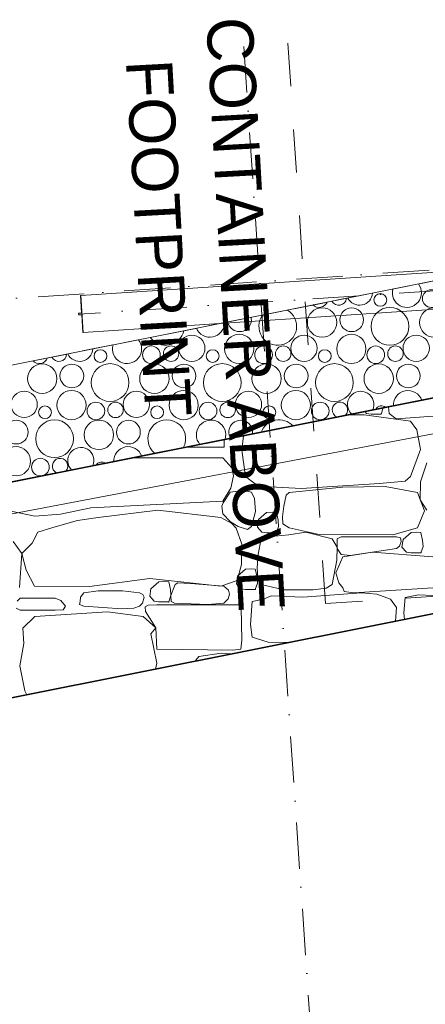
# Model space of a CAD drawing. Header units: millimetres. Extents: x -738537 to 1850049, y -250217 to 604013.
# Tile 9 of 204: x -633244 to -631929, y 78366 to 81557. Entities that reach past the tile are written whole.
import ezdxf

# ---------------------------------------------------------------- set-up
doc = ezdxf.new("R2010")
doc.units = ezdxf.units.MM
doc.header["$MEASUREMENT"] = 0
doc.set_wipeout_variables(frame=1)
for name, pattern in [('Dashed', [280, 140, -140]), ('Dot & Dashed', [280, 150, -60, 0, -70]), ('Hidden Line', [140, 100, -40]), ('Wipeout_Contour', [1000, 0, -1000])]:
    doc.linetypes.add(name, pattern=pattern)
for name, color, linetype, lineweight in [('0_Pen_No__161', 1, 'Continuous', 5), ('0_Pen_No__170', 9, 'Continuous', 0), ('A_BEAMS_Pen_No__69', 255, 'Continuous', 20), ('A_BEAMS_Pen_No__90', 255, 'Continuous', 20), ('A_SURVEY_Pen_No__161', 1, 'Continuous', 5), ('A_WALL LOAD_Pen_No__1', 214, 'Continuous', 35), ('A_WALL LOAD_Pen_No__3', 30, 'Continuous', 15), ('C-GRID _Pen_No__5', 4, 'Continuous', 5), ('C_TEXT GA_Pen_No__6', 7, 'Continuous', 5), ('MARKETING_Pen_No__1', 214, 'Continuous', 35)]:
    doc.layers.add(name, color=color, linetype=linetype, lineweight=lineweight)
doc.layers.add('A_BEAMS', color=7, linetype='Continuous')
doc.layers.add('MARKETING', color=7, linetype='Continuous')
doc.layers.add('MARKETING_Pen_No__7', color=7, linetype='Continuous', lineweight=5, true_color=0x9f07ff)
doc.layers.add('ROAD_Pen_No__7', color=7, linetype='Continuous', lineweight=5, true_color=0x9f07ff)
doc.styles.add('GENERATED_STYLE_1', font='GOTHIC.TTF')
doc.dimstyles.new('GENERATED_STYLE__7', dxfattribs={"dimtxt": 0.18, "dimasz": 273.6, "dimexe": 0.18, "dimexo": 0.0625, "dimgap": 0.09, "dimtad": 0, "dimtih": 1, "dimtoh": 1, "dimdec": 4, "dimzin": 0, "dimdsep": 46, "dimcen": 0.09, "dimadec": 0, "dimazin": 0, "dimtfac": 1, "dimtdec": 4, "dimtmove": 0, "dimatfit": 3, "dimldrblk": 'ARROWHEAD_5', "dimfxl": 1, "dimtolj": 1, "dimtzin": 0, "dimarcsym": 0})

# ---------------------------------------------------------------- blocks, each defined once
blk = doc.blocks.new('*X3')
at = {"layer": '0_Pen_No__170', "color": 9, "linetype": 'Continuous', "lineweight": 0}
for centre, radius in [((-632074.6, 80648.8), 20.7), ((-631909.5, 80652.9), 28.6), ((-632263.5, 80575.6), 47.7), ((-632167.5, 80584.4), 38.4), ((-632043.4, 80563.1), 61.2), ((-631899.8, 80575.6), 47.7), ((-632685.7, 80492.2), 42.6), ((-632532.2, 80490), 47.3), ((-632322, 80492.2), 42.6), ((-632168.5, 80490), 47.3), ((-631958.3, 80492.2), 42.6), ((-632816.9, 80470.9), 28.6), ((-632753.1, 80474.5), 25.1), ((-632453.2, 80470.9), 28.6), ((-632389.4, 80474.5), 25.1), ((-632089.5, 80470.9), 28.6), ((-632025.6, 80474.5), 25.1), ((-632982, 80466.8), 20.7), ((-632618.3, 80466.8), 20.7), ((-632254.6, 80466.8), 20.7), ((-633170.9, 80393.6), 47.7), ((-633074.9, 80402.4), 38.4), ((-632950.8, 80381.1), 61.2), ((-632807.2, 80393.6), 47.7), ((-632711.2, 80402.4), 38.4), ((-632587.1, 80381.1), 61.2), ((-632443.5, 80393.6), 47.7), ((-632347.5, 80402.4), 38.4), ((-632223.4, 80381.1), 61.2), ((-632079.8, 80393.6), 47.7), ((-631983.8, 80402.4), 38.4), ((-633229.4, 80310.2), 42.6), ((-633075.9, 80308), 47.3), ((-632865.7, 80310.2), 42.6), ((-632712.2, 80308), 47.3), ((-632502, 80310.2), 42.6), ((-632348.5, 80308), 47.3), ((-633162, 80284.8), 20.7), ((-632996.9, 80288.9), 28.6), ((-632933.1, 80292.5), 25.1), ((-632798.3, 80284.8), 20.7), ((-632633.2, 80288.9), 28.6), ((-632569.4, 80292.5), 25.1), ((-632434.6, 80284.8), 20.7), ((-632269.5, 80288.9), 28.6), ((-633254.9, 80220.4), 38.4), ((-633130.8, 80199.1), 61.2), ((-632987.2, 80211.6), 47.7), ((-632891.2, 80220.4), 38.4), ((-633255.9, 80126), 47.3), ((-633176.9, 80106.9), 28.6)]:
    blk.add_circle(centre, radius, dxfattribs=at)
for centre, radius, start, end in [((-631988.5, 80672), 47.3, 165.4093, 37.1262), ((-632209.4, 80656.5), 25.1, 208.0913, 354.4443), ((-632142, 80674.2), 42.6, 206.9205, 355.6151), ((-632273.2, 80652.9), 28.6, 225.9093, 336.6262), ((-632531.2, 80584.4), 38.4, 190.4614, 12.0742), ((-632407.1, 80563.1), 61.2, 143.0355, 59.5), ((-632627.2, 80575.6), 47.7, 202.8479, 359.6876), ((-632770.8, 80563.1), 61.2, 215.7948, 346.7407), ((-632895.9, 80490), 47.3, 163.8044, 38.7311), ((-633180.6, 80470.9), 28.6, 223.0719, 339.4636), ((-633116.8, 80474.5), 25.1, 205.2839, 357.2517), ((-633049.4, 80492.2), 42.6, 205.2709, 357.2646), ((-632138.3, 80310.2), 42.6, 334.5781, 227.9575), ((-631984.8, 80308), 47.3, 19.3981, 183.1374), ((-632205.6, 80292.5), 25.1, 313.5414, 248.9942), ((-632070.9, 80284.8), 20.7, 49.0647, 153.4708), ((-632767.1, 80199.1), 61.2, 331.2591, 231.2765), ((-632623.5, 80211.6), 47.7, 341.7292, 220.8064), ((-632527.5, 80220.4), 38.4, 350.8141, 211.7214), ((-632403.4, 80199.1), 61.2, 42.4707, 160.0649), ((-632259.8, 80211.6), 47.7, 96.5874, 105.9481), ((-632892.2, 80126), 47.3, 20.8497, 181.6859), ((-633045.7, 80128.2), 42.6, 336.5419, 225.9936), ((-633113.1, 80110.5), 25.1, 318.3018, 244.2338), ((-632978.3, 80102.8), 20.7, 53.3456, 149.1899)]:
    blk.add_arc(centre, radius, start, end, dxfattribs=at)
blk = doc.blocks.new('Fill_2', base_point=(0, 0))
at = {"color": 254, "linetype": 'Wipeout_Contour', "lineweight": 0, "ltscale": 14005644.7295551}
blk.add_wipeout([(-629509.8, 81186.9), (-636562.3, 79781.8), (-636489.6, 79417.3), (-629462, 80817.5), (-620502.8, 81356.1), (-620540.5, 82043.7), (-601136.6, 81925.1), (-601127.3, 81469.6), (-590151.9, 81021), (-590021.9, 81719.9), (-589769.8, 81683.3), (-588537.1, 88325.9), (-581323.3, 84127), (-581890.9, 80218.2), (-581481.7, 80187.1), (-580849.5, 84486.2), (-589699.4, 89557.9), (-590288.4, 81899.2), (-594388.9, 82642), (-600414.3, 82313.5), (-600427.4, 82955.9), (-621103.7, 82547.9), (-621076.1, 81700.6)], dxfattribs=at)
at = {"layer": '0_Pen_No__170', "color": 255, "linetype": 'Continuous', "lineweight": 0, "flags": 128}
blk.add_lwpolyline([(-629509.8, 81186.9), (-636562.3, 79781.8), (-636489.6, 79417.3), (-629462, 80817.5), (-620502.8, 81356.1), (-620540.5, 82043.7), (-601136.6, 81925.1), (-601127.3, 81469.6), (-590151.9, 81021), (-590021.9, 81719.9), (-589769.8, 81683.3), (-588537.1, 88325.9), (-581323.3, 84127), (-581890.9, 80218.2), (-581481.7, 80187.1), (-580849.5, 84486.2), (-589699.4, 89557.9), (-590288.4, 81899.2), (-594388.9, 82642), (-600414.3, 82313.5), (-600427.4, 82955.9), (-621103.7, 82547.9), (-621076.1, 81700.6)], close=True, dxfattribs=at)
at = {"layer": '0_Pen_No__170', "color": 9, "linetype": 'Continuous', "lineweight": 0}
blk.add_blockref('*X3', (0, 0), dxfattribs=at)
blk = doc.blocks.new('IPE Beam 20[2]', base_point=(-619855.8, 81466.6))
at = {"layer": 'A_BEAMS_Pen_No__69', "color": 255, "linetype": 'Dot & Dashed', "lineweight": 20}
blk.add_line((-619845.4, 81467.3), (-633052.7, 80602.7), dxfattribs=at)
at = {"layer": 'A_BEAMS_Pen_No__90', "color": 255, "linetype": 'Continuous', "lineweight": 20}
for p, q in [((-619859.9, 81526.5), (-633046.1, 80663.3)), ((-619852, 81406.7), (-633038.3, 80543.5)), ((-633047, 80663.2), (-633046.1, 80663.3)), ((-633043.3, 80606.4), (-633047, 80663.2)), ((-633038.3, 80543.5), (-633046.1, 80663.3)), ((-633052.9, 80605.8), (-633043.3, 80606.4)), ((-633052.5, 80599.6), (-633052.9, 80605.8)), ((-633042.9, 80600.2), (-633052.5, 80599.6)), ((-633039.2, 80543.5), (-633042.9, 80600.2)), ((-633039.2, 80543.5), (-633038.3, 80543.5))]:
    blk.add_line(p, q, dxfattribs=at)
blk = doc.blocks.new('*X280')
at = {"layer": 'MARKETING_Pen_No__7', "color": 190, "linetype": 'Continuous', "lineweight": 5, "true_color": 0x9f07ff}
for p, q in [((-632048.6, 80302.1), (-632046, 80280.5)), ((-632126.6, 80276.9), (-632179.4, 80276.1)), ((-631976.9, 80256.4), (-632126.6, 80276.9)), ((-632124.7, 80287), (-632119, 80280.7)), ((-632119, 80280.7), (-632104.1, 80278.8)), ((-632104.1, 80278.8), (-632072.4, 80278.8)), ((-632072.4, 80278.8), (-632065.6, 80298.7)), ((-632046, 80280.5), (-632023.1, 80263.3)), ((-632023.1, 80263.3), (-631804.1, 80279.9)), ((-631956.6, 80227.3), (-631976.9, 80256.4)), ((-632518.8, 80208.5), (-632523.4, 80162.3)), ((-631943.9, 80164.2), (-631956.6, 80227.3)), ((-632581, 80171.2), (-632581, 80196.1)), ((-632705.7, 80171.2), (-632581, 80171.2)), ((-632523.4, 80162.3), (-632511.9, 80076.8)), ((-631976.9, 80076.8), (-631943.9, 80164.2)), ((-632585.3, 80137.6), (-632874.6, 80137.6)), ((-632555.6, 80104.6), (-632585.3, 80137.6)), ((-631924.1, 80121.1), (-631944.5, 80059.6)), ((-632559.6, 80038.5), (-632551, 80078.8)), ((-632551, 80078.8), (-632555.6, 80104.6)), ((-632511.9, 80076.8), (-632470.6, 80044.9)), ((-632331.5, 80038), (-632077.6, 80053.8)), ((-632077.6, 80053.8), (-631993.7, 80061.8)), ((-631993.7, 80061.8), (-631976.9, 80076.8)), ((-631944.5, 80059.6), (-631945.1, 80001.2)), ((-632585.3, 79997), (-632559.6, 80038.5)), ((-632561.2, 80026), (-632584.1, 79991.8)), ((-632518, 80031.7), (-632561.2, 80026)), ((-632492.3, 80026), (-632518, 80031.7)), ((-632482.8, 80005.5), (-632492.3, 80026)), ((-632470.6, 80044.9), (-632331.5, 80038)), ((-632379.9, 80016.2), (-632387.3, 79980.7)), ((-632370.3, 80024.7), (-632379.9, 80016.2)), ((-632197.1, 80042.5), (-632370.3, 80024.7)), ((-632059, 80044.5), (-632197.1, 80042.5)), ((-631954.4, 80024.7), (-632059, 80044.5)), ((-631931.5, 79965.3), (-631954.4, 80024.7)), ((-633429.6, 79997), (-633195, 79948.3)), ((-633013.5, 79974.7), (-632585.3, 79997)), ((-632584.1, 79991.8), (-632589, 79980.4)), ((-632479, 79962.7), (-632482.8, 80005.5)), ((-631945.1, 80001.2), (-631924.1, 79967.3)), ((-633195, 79948.3), (-633112.1, 79954.7)), ((-633112.1, 79954.7), (-633013.5, 79974.7)), ((-632795.9, 79967.3), (-632990, 79944.2)), ((-632591.9, 79944.2), (-632795.9, 79967.3)), ((-632589, 79980.4), (-632585.1, 79955.7)), ((-632585.1, 79955.7), (-632560.9, 79929.6)), ((-632492.3, 79914.4), (-632479, 79962.7)), ((-632443.4, 79959.7), (-632469.4, 79937.1)), ((-632424.9, 79961.3), (-632443.4, 79959.7)), ((-632411.7, 79959.7), (-632424.9, 79961.3)), ((-632405.9, 79934.6), (-632411.7, 79959.7)), ((-632387.3, 79980.7), (-632392.2, 79945.5)), ((-631954.4, 79909.8), (-631931.5, 79965.3)), ((-633056.6, 79933.6), (-633136.5, 79911.8)), ((-632990, 79944.2), (-633056.6, 79933.6)), ((-632555.6, 79924.4), (-632591.9, 79944.2)), ((-632560.9, 79929.6), (-632535.6, 79914.4)), ((-632541.8, 79909.2), (-632555.6, 79924.4)), ((-632469.4, 79937.1), (-632473.1, 79912.5)), ((-632404.7, 79915), (-632405.9, 79934.6)), ((-632392.2, 79945.5), (-632390.4, 79923.2)), ((-632390.4, 79923.2), (-632370.3, 79909.8)), ((-633185.3, 79896.6), (-633203.8, 79860.3)), ((-633136.5, 79911.8), (-633185.3, 79896.6)), ((-632523.3, 79857), (-632541.8, 79909.2)), ((-632535.6, 79914.4), (-632505.5, 79904.5)), ((-632505.5, 79904.5), (-632492.3, 79914.4)), ((-632473.1, 79912.5), (-632458.4, 79896.3)), ((-632458.4, 79896.3), (-632443.4, 79894.4)), ((-632443.4, 79894.4), (-632411.7, 79894.4)), ((-632371.7, 79887.3), (-632439.9, 79880.6)), ((-632411.7, 79894.4), (-632404.7, 79915)), ((-632315.7, 79896.4), (-632371.7, 79887.3)), ((-632370.3, 79909.8), (-632273.3, 79888.2)), ((-632231, 79874.2), (-632315.7, 79896.4)), ((-632273.3, 79888.2), (-632034.5, 79887.1)), ((-632034.5, 79887.1), (-631954.4, 79909.8)), ((-631974.9, 79894.8), (-632000.9, 79872.2)), ((-631956.5, 79896.4), (-631974.9, 79894.8)), ((-631943.2, 79894.8), (-631956.5, 79896.4)), ((-631937.4, 79869.7), (-631943.2, 79894.8)), ((-633236.7, 79827.5), (-633264.6, 79866.4)), ((-633203.8, 79860.3), (-633236.7, 79827.5)), ((-632524.6, 79791.7), (-632523.3, 79857)), ((-632461.4, 79874.2), (-632470.7, 79825.4)), ((-632439.9, 79880.6), (-632461.4, 79874.2)), ((-632214.5, 79847.6), (-632231, 79874.2)), ((-632202.1, 79881.6), (-632214.8, 79874.6)), ((-632214.8, 79874.6), (-632214.3, 79843.6)), ((-632022.7, 79881.6), (-632202.1, 79881.6)), ((-632009.7, 79877.5), (-632022.7, 79881.6)), ((-632012.3, 79851.3), (-632007.4, 79865.8)), ((-632007.4, 79865.8), (-632009.7, 79877.5)), ((-632000.9, 79872.2), (-632004.6, 79847.7)), ((-631936.2, 79850.1), (-631937.4, 79869.7)), ((-633244.8, 79717.1), (-633236.7, 79827.5)), ((-633236.7, 79827.5), (-633223, 79773.2)), ((-632470.7, 79825.4), (-632473.8, 79780.8)), ((-632215.3, 79805.7), (-632214.5, 79847.6)), ((-632214.3, 79843.6), (-632202.1, 79823.5)), ((-632202.1, 79823.5), (-632172.2, 79820.8)), ((-632100.3, 79831.6), (-632196.7, 79816.8)), ((-632172.2, 79820.8), (-632022.7, 79843.7)), ((-631904.6, 79816.8), (-632100.3, 79831.6)), ((-632022.7, 79843.7), (-632012.3, 79851.3)), ((-632004.6, 79847.7), (-631989.9, 79831.4)), ((-631989.9, 79831.4), (-631974.9, 79829.5)), ((-631974.9, 79829.5), (-631943.2, 79829.5)), ((-631943.2, 79829.5), (-631936.2, 79850.1)), ((-632538.5, 79739.5), (-632524.6, 79791.7)), ((-632231, 79727), (-632215.3, 79805.7)), ((-632196.7, 79816.8), (-632218.7, 79764.4)), ((-633223, 79773.2), (-633195.9, 79721)), ((-632511.7, 79776.1), (-632537.7, 79753.5)), ((-632493.3, 79777.7), (-632511.7, 79776.1)), ((-632480, 79776.1), (-632493.3, 79777.7)), ((-632474.3, 79751.1), (-632480, 79776.1)), ((-632473.8, 79780.8), (-632472.3, 79747)), ((-632218.7, 79764.4), (-632208.9, 79732.3)), ((-633017.7, 79720.4), (-632822.3, 79746.1)), ((-632822.3, 79746.1), (-632591.9, 79721.1)), ((-632792.6, 79735.7), (-632818.6, 79713)), ((-632774.1, 79737.3), (-632792.6, 79735.7)), ((-632760.9, 79735.7), (-632774.1, 79737.3)), ((-632755.1, 79710.6), (-632760.9, 79735.7)), ((-632740.3, 79726.4), (-632742.1, 79721.1)), ((-632730.7, 79731.9), (-632740.3, 79726.4)), ((-632689.9, 79730.2), (-632730.7, 79731.9)), ((-632581.8, 79721.1), (-632689.9, 79730.2)), ((-632591.9, 79721.1), (-632538.5, 79739.5)), ((-632537.7, 79753.5), (-632541.4, 79729)), ((-632541.4, 79729), (-632526.7, 79712.7)), ((-632480, 79710.8), (-632473, 79731.4)), ((-632473, 79731.4), (-632474.3, 79751.1)), ((-632472.3, 79747), (-632461.4, 79727)), ((-632461.4, 79727), (-632387.7, 79709.8)), ((-632250.6, 79714.7), (-632231, 79727)), ((-632208.9, 79732.3), (-632196.7, 79716.4)), ((-633195.9, 79721), (-633017.7, 79720.4)), ((-633036.2, 79700.2), (-633047.3, 79685.7)), ((-632989, 79706.4), (-633036.2, 79700.2)), ((-632951.4, 79706.6), (-632989, 79706.4)), ((-632910.6, 79706.3), (-632951.4, 79706.6)), ((-632856, 79700.2), (-632910.6, 79706.3)), ((-632844.2, 79693.8), (-632856, 79700.2)), ((-632818.6, 79713), (-632822.3, 79688.5)), ((-632753.9, 79691), (-632755.1, 79710.6)), ((-632742.1, 79721.1), (-632753.9, 79691)), ((-632566.4, 79707.8), (-632581.8, 79721.1)), ((-632567.5, 79680.6), (-632563.2, 79695.5)), ((-632563.2, 79695.5), (-632566.4, 79707.8)), ((-632526.7, 79712.7), (-632511.7, 79710.8)), ((-632511.7, 79710.8), (-632480, 79710.8)), ((-632387.7, 79709.8), (-632292.7, 79708.9)), ((-632135.5, 79699.6), (-632326.4, 79686)), ((-632292.7, 79708.9), (-632250.6, 79714.7)), ((-632196.7, 79716.4), (-632191.5, 79703.6)), ((-632191.5, 79703.6), (-632160.9, 79700.2)), ((-632160.9, 79700.2), (-631904.6, 79716.4)), ((-632085.4, 79695.5), (-632135.5, 79699.6)), ((-632041.6, 79678.8), (-632085.4, 79695.5)), ((-633242.8, 79682.1), (-633252.3, 79672.9)), ((-633128.6, 79682.1), (-633242.8, 79682.1)), ((-633110.1, 79675.1), (-633128.6, 79682.1)), ((-633095.4, 79657), (-633110.1, 79675.1)), ((-633047.8, 79671.8), (-633049.5, 79661.9)), ((-633047.3, 79685.7), (-633047.8, 79671.8)), ((-632856, 79657), (-632846.1, 79666.2)), ((-632846.1, 79666.2), (-632840.8, 79686.1)), ((-632840.8, 79686.1), (-632844.2, 79693.8)), ((-632822.3, 79688.5), (-632807.6, 79672.3)), ((-632807.6, 79672.3), (-632792.6, 79670.3)), ((-632792.6, 79670.3), (-632760.9, 79670.3)), ((-632760.9, 79670.3), (-632753.9, 79691)), ((-632753.9, 79691), (-632752.3, 79672)), ((-632752.3, 79672), (-632742.1, 79666.2)), ((-632742.1, 79666.2), (-632633.5, 79661.5)), ((-632633.5, 79661.5), (-632581.8, 79666.2)), ((-632581.8, 79666.2), (-632567.5, 79680.6)), ((-632495.2, 79597.4), (-632490.1, 79671.8)), ((-632490.1, 79671.8), (-632453.4, 79678.8)), ((-632428.3, 79690), (-632453.4, 79678.8)), ((-632326.4, 79686), (-632428.3, 79690)), ((-632022.7, 79652.5), (-632041.6, 79678.8)), ((-631994, 79684.7), (-631997.9, 79634.9)), ((-631950.3, 79692.9), (-631994, 79684.7)), ((-631665, 79679.6), (-631950.3, 79692.9)), ((-633255.3, 79650.1), (-633242.8, 79643.2)), ((-633242.8, 79643.2), (-633128.6, 79643.2)), ((-632959.6, 79638.5), (-633194.6, 79623.4)), ((-633128.6, 79643.2), (-633102.9, 79644.1)), ((-633102.9, 79644.1), (-633095.4, 79657)), ((-633049.5, 79661.9), (-633036.2, 79657)), ((-633036.2, 79657), (-632913.3, 79648)), ((-632843.4, 79623.4), (-632959.6, 79638.5)), ((-632913.3, 79648), (-632873.9, 79649.5)), ((-632873.9, 79649.5), (-632856, 79657)), ((-632827, 79659.6), (-632837.3, 79654.1)), ((-632837.3, 79654.1), (-632836.5, 79639.5)), ((-632836.5, 79639.5), (-632803, 79586.3)), ((-632799.2, 79661), (-632827, 79659.6)), ((-632528.6, 79661), (-632799.2, 79661)), ((-632525.8, 79652.6), (-632528.6, 79661)), ((-632523.2, 79546.8), (-632525.8, 79652.6)), ((-632025.8, 79607.7), (-632022.7, 79652.5)), ((-631997.9, 79634.9), (-631996.7, 79613.5)), ((-633194.6, 79623.4), (-633234.2, 79585.7)), ((-632803, 79586.3), (-632843.4, 79623.4)), ((-633234.2, 79585.7), (-633231, 79535.6)), ((-632818.9, 79566.8), (-632803, 79586.3)), ((-632803, 79586.3), (-632799.2, 79517.1)), ((-632490.1, 79555.8), (-632495.2, 79597.4)), ((-633231, 79535.6), (-633243.2, 79463.3)), ((-632799.4, 79472.3), (-632818.9, 79566.8)), ((-632526.4, 79517.1), (-632523.2, 79546.8)), ((-632490.1, 79555.8), (-632437.9, 79539.3)), ((-632437.9, 79539.3), (-632372.5, 79538.6)), ((-632799.2, 79517.1), (-632552.6, 79513.9)), ((-632590.7, 79504.5), (-632663.2, 79493.3)), ((-632553.9, 79502.5), (-632590.7, 79504.5)), ((-632552.6, 79513.9), (-632526.4, 79517.1)), ((-632803.8, 79452.7), (-632799.4, 79472.3)), ((-632672.6, 79481.1), (-632672.9, 79478.8)), ((-632663.2, 79493.3), (-632672.6, 79481.1)), ((-633243.2, 79463.3), (-633227.5, 79381.9)), ((-633227.5, 79381.9), (-633220.6, 79369.6))]:
    blk.add_line(p, q, dxfattribs=at)
for p in [(-632072.4, 80278.8), (-632488.3, 79920.5), (-632411.7, 79894.4), (-631943.2, 79829.5), (-632480, 79710.8), (-632760.9, 79670.3)]:
    blk.add_point(p, dxfattribs=at)
blk = doc.blocks.new('Fill_99', base_point=(0, 0))
at = {"color": 254, "linetype": 'Wipeout_Contour', "lineweight": 0, "ltscale": 3801491.66814994}
blk.add_wipeout([(-636355.7, 78745), (-629373.7, 80136.1), (-619584.7, 80543.1), (-619651.1, 81407.3), (-629462, 80817.5), (-636489.6, 79417.3)], dxfattribs=at).dxf.layer = 'MARKETING'
at = {"layer": 'MARKETING_Pen_No__1', "color": 214, "linetype": 'Continuous', "lineweight": 35, "flags": 128}
blk.add_lwpolyline([(-636355.7, 78745), (-636489.6, 79417.3), (-629462, 80817.5), (-619651.1, 81407.3), (-619584.7, 80543.1), (-629373.7, 80136.1)], close=True, dxfattribs=at)
at = {"layer": 'MARKETING_Pen_No__7', "color": 190, "linetype": 'Continuous', "lineweight": 5, "true_color": 0x9f07ff}
blk.add_blockref('*X280', (0, 0), dxfattribs=at)
blk = doc.blocks.new('ARROWHEAD_5')
at = {"linetype": 'Continuous', "lineweight": 0}
blk.add_hatch(color=0, dxfattribs=at).paths.add_polyline_path([(-1, 0.2679), (0, 0), (-1, -0.2679)])
at = {"color": 0, "linetype": 'Continuous', "lineweight": 0}
blk.add_line((0, 0), (-1, 0), dxfattribs=at)

msp = doc.modelspace()

# ---------------------------------------------------------------- block references
at = {"layer": '0_Pen_No__170', "color": 9, "linetype": 'Continuous', "lineweight": 0}
msp.add_blockref('Fill_2', (0, 0), dxfattribs=at)

# ---------------------------------------------------------------- next in the draw order: linework, layer by layer
at = {"layer": 'A_WALL LOAD_Pen_No__1', "color": 214, "linetype": 'Continuous', "lineweight": 35}
for p, q in [((-629462, 80817.5), (-636489.6, 79417.3)), ((-636390.1, 78917.7), (-629396.4, 80311.1))]:
    msp.add_line(p, q, dxfattribs=at)
at = {"layer": 'A_WALL LOAD_Pen_No__3', "color": 30, "linetype": 'Hidden Line', "lineweight": 15}
msp.add_lwpolyline([(-629509.8, 81186.9), (-636562.3, 79781.8)], dxfattribs=at)
at = {"layer": 'A_WALL LOAD_Pen_No__3', "color": 30, "linetype": 'Continuous', "lineweight": 15}
msp.add_lwpolyline([(-636355.7, 78745), (-629373.7, 80136.1)], dxfattribs=at)

# ---------------------------------------------------------------- next in the draw order: block references
at = {"layer": 'A_BEAMS', "color": 5, "linetype": 'Continuous', "lineweight": 5}
msp.add_blockref('IPE Beam 20[2]', (-619855.8, 81466.6), dxfattribs=at)

# ---------------------------------------------------------------- next in the draw order: block references
at = {"layer": 'MARKETING_Pen_No__7', "color": 190, "linetype": 'Continuous', "lineweight": 5, "true_color": 0x9f07ff}
msp.add_blockref('Fill_99', (0, 0), dxfattribs=at)

# ---------------------------------------------------------------- next in the draw order: linework, layer by layer
at = {"layer": '0_Pen_No__161', "color": 1, "linetype": 'Dashed', "lineweight": 5}
msp.add_lwpolyline([(-632252.5, 79664.8), (-632416.1, 82097.3), (-620562.9, 82894.6), (-620399.3, 80462.1)], close=True, dxfattribs=at)
at = {"layer": 'C-GRID _Pen_No__5', "color": 4, "linetype": 'Dot & Dashed', "lineweight": 5}
for p, q in [((-633488, 95722.3), (-632251.5, 77561.9)), ((-634581.5, 80563.7), (-617688.9, 81713.8))]:
    msp.add_line(p, q, dxfattribs=at)
at = {"layer": 'ROAD_Pen_No__7', "color": 18, "linetype": 'Continuous', "lineweight": 5, "true_color": 0x000000}
for p, q in [((-636460.4, 79350), (-630495.4, 80482.6)), ((-629373.7, 80136.1), (-636355.7, 78745))]:
    msp.add_line(p, q, dxfattribs=at)

# ---------------------------------------------------------------- next in the draw order: texts
at = {"layer": 'A_SURVEY_Pen_No__161', "color": 1, "linetype": 'Continuous', "lineweight": 5, "insert": (-632660.4, 80856.3), "char_height": 150, "width": 3444.982, "attachment_point": 5, "rotation": 273.1572, "line_spacing_factor": 1.070163, "style": 'GENERATED_STYLE_1'}
msp.add_mtext('\\A1;{\\pqc;\\fCentury Gothic|b0|i0|c0|p34;NEW\\fCentury Gothic|b0|i0|c0|p34; \\fCentury Gothic|b0|i0|c0|p34;CONTAINER\\fCentury Gothic|b0|i0|c0|p34; ABOVE FOOTPRINT}', dxfattribs=at)

# ---------------------------------------------------------------- next in the draw order: leaders
at = {"layer": 'C_TEXT GA_Pen_No__6', "color": 7, "linetype": 'Continuous', "lineweight": 5, "annotation_type": 0, "has_hookline": 1, "hookline_direction": 1, "text_width": 4731.8}
msp.add_leader([(-628562.5, 80361.8), (-628562.5, 75825.5), (-629542.6, 75825.5)], dimstyle='GENERATED_STYLE__7', dxfattribs=at)

doc.saveas('drawing.dxf')
